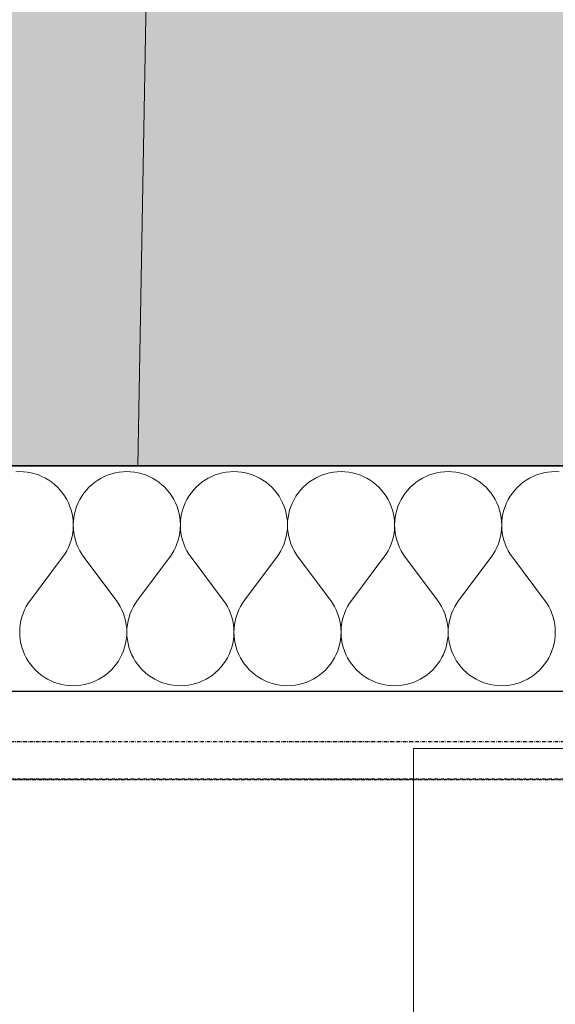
# Model space of a CAD drawing. Header units: millimetres. Extents: x -28761 to 4793, y -4271 to 20239.
# Tile 7 of 256: x -20190 to -19810, y -33 to 667. Entities that reach past the tile are written whole.
import ezdxf

# ---------------------------------------------------------------- set-up
doc = ezdxf.new("R2010")
doc.units = ezdxf.units.MM
doc.header["$MEASUREMENT"] = 0
doc.linetypes.add('Wipeout_Contour', pattern=[1000, 0, -1000])
doc.linetypes.add('Čerchovaná M', pattern=[4.5, 2.5, -0.85, 0.3, -0.85])
for name, color, linetype in [('5._POHLED ZÁPADNÍ_1_2D prvky - obecné', 7, 'Continuous'), ('5._POHLED ZÁPADNÍ_1_Konstrukce - nenosné', 7, 'Continuous'), ('5._POHLED ZÁPADNÍ_1_Konstrukce - nosné', 7, 'Continuous'), ('5._POHLED ZÁPADNÍ_1_Nové_Konstrukce - nosné', 7, 'Continuous'), ('5._POHLED ZÁPADNÍ_1_Nové_Výplně – Řezové', 7, 'Continuous'), ('5._POHLED ZÁPADNÍ_1_TZB - elektroinstalace', 7, 'Continuous'), ('5._POHLED ZÁPADNÍ_1_Výplně – Řezové', 7, 'Continuous')]:
    doc.layers.add(name, color=color, linetype=linetype)

# ---------------------------------------------------------------- blocks, each defined once
blk = doc.blocks.new('*X1', base_point=(-30186.65, -6515.26))
at = {"layer": '5._POHLED ZÁPADNÍ_1_Nové_Výplně – Řezové', "color": 21, "linetype": 'Continuous', "lineweight": 20, "true_color": 0xffaaaa}
for p, q in [((-20190.48, 345.92), (-20193.19, 345.82)), ((-20187.76, 345.82), (-20190.48, 345.92)), ((-20185.05, 345.53), (-20187.76, 345.82)), ((-20182.38, 345.05), (-20185.05, 345.53)), ((-20179.74, 344.37), (-20182.38, 345.05)), ((-20177.16, 343.51), (-20179.74, 344.37)), ((-20174.64, 342.47), (-20177.16, 343.51)), ((-20127.6, 343.51), (-20130.12, 342.47)), ((-20125.02, 344.37), (-20127.6, 343.51)), ((-20122.39, 345.05), (-20125.02, 344.37)), ((-20119.71, 345.53), (-20122.39, 345.05)), ((-20117, 345.82), (-20119.71, 345.53)), ((-20114.29, 345.92), (-20117, 345.82)), ((-20111.57, 345.82), (-20114.29, 345.92)), ((-20108.86, 345.53), (-20111.57, 345.82)), ((-20106.18, 345.05), (-20108.86, 345.53)), ((-20103.55, 344.37), (-20106.18, 345.05)), ((-20100.97, 343.51), (-20103.55, 344.37)), ((-20098.45, 342.47), (-20100.97, 343.51)), ((-20051.41, 343.51), (-20053.93, 342.47)), ((-20048.83, 344.37), (-20051.41, 343.51)), ((-20046.2, 345.05), (-20048.83, 344.37)), ((-20043.52, 345.53), (-20046.2, 345.05)), ((-20040.81, 345.82), (-20043.52, 345.53)), ((-20038.1, 345.92), (-20040.81, 345.82)), ((-20035.38, 345.82), (-20038.1, 345.92)), ((-20032.67, 345.53), (-20035.38, 345.82)), ((-20029.99, 345.05), (-20032.67, 345.53)), ((-20027.36, 344.37), (-20029.99, 345.05)), ((-20024.78, 343.51), (-20027.36, 344.37)), ((-20022.26, 342.47), (-20024.78, 343.51)), ((-19975.22, 343.51), (-19977.74, 342.47)), ((-19972.64, 344.37), (-19975.22, 343.51)), ((-19970.01, 345.05), (-19972.64, 344.37)), ((-19967.33, 345.53), (-19970.01, 345.05)), ((-19964.62, 345.82), (-19967.33, 345.53)), ((-19961.9, 345.92), (-19964.62, 345.82)), ((-19959.19, 345.82), (-19961.9, 345.92)), ((-19956.48, 345.53), (-19959.19, 345.82)), ((-19953.8, 345.05), (-19956.48, 345.53)), ((-19951.17, 344.37), (-19953.8, 345.05)), ((-19948.59, 343.51), (-19951.17, 344.37)), ((-19946.07, 342.47), (-19948.59, 343.51)), ((-19899.03, 343.51), (-19901.55, 342.47)), ((-19896.45, 344.37), (-19899.03, 343.51)), ((-19893.82, 345.05), (-19896.45, 344.37)), ((-19891.14, 345.53), (-19893.82, 345.05)), ((-19888.43, 345.82), (-19891.14, 345.53)), ((-19885.71, 345.92), (-19888.43, 345.82)), ((-19883, 345.82), (-19885.71, 345.92)), ((-19880.29, 345.53), (-19883, 345.82)), ((-19877.61, 345.05), (-19880.29, 345.53)), ((-19874.98, 344.37), (-19877.61, 345.05)), ((-19872.4, 343.51), (-19874.98, 344.37)), ((-19869.88, 342.47), (-19872.4, 343.51)), ((-19822.84, 343.51), (-19825.36, 342.47)), ((-19820.26, 344.37), (-19822.84, 343.51)), ((-19817.62, 345.05), (-19820.26, 344.37)), ((-19814.95, 345.53), (-19817.62, 345.05)), ((-19812.24, 345.82), (-19814.95, 345.53)), ((-19809.52, 345.92), (-19812.24, 345.82)), ((-19806.81, 345.82), (-19809.52, 345.92)), ((-20172.21, 341.25), (-20174.64, 342.47)), ((-20169.87, 339.86), (-20172.21, 341.25)), ((-20167.64, 338.31), (-20169.87, 339.86)), ((-20165.52, 336.6), (-20167.64, 338.31)), ((-20163.53, 334.75), (-20165.52, 336.6)), ((-20139.24, 336.6), (-20141.23, 334.75)), ((-20137.12, 338.31), (-20139.24, 336.6)), ((-20134.89, 339.86), (-20137.12, 338.31)), ((-20132.55, 341.25), (-20134.89, 339.86)), ((-20130.12, 342.47), (-20132.55, 341.25)), ((-20096.02, 341.25), (-20098.45, 342.47)), ((-20093.68, 339.86), (-20096.02, 341.25)), ((-20091.45, 338.31), (-20093.68, 339.86)), ((-20089.33, 336.6), (-20091.45, 338.31)), ((-20087.34, 334.75), (-20089.33, 336.6)), ((-20063.05, 336.6), (-20065.04, 334.75)), ((-20060.93, 338.31), (-20063.05, 336.6)), ((-20058.7, 339.86), (-20060.93, 338.31)), ((-20056.36, 341.25), (-20058.7, 339.86)), ((-20053.93, 342.47), (-20056.36, 341.25)), ((-20019.83, 341.25), (-20022.26, 342.47)), ((-20017.49, 339.86), (-20019.83, 341.25)), ((-20015.26, 338.31), (-20017.49, 339.86)), ((-20013.14, 336.6), (-20015.26, 338.31)), ((-20011.15, 334.75), (-20013.14, 336.6)), ((-19986.86, 336.6), (-19988.85, 334.75)), ((-19984.74, 338.31), (-19986.86, 336.6)), ((-19982.51, 339.86), (-19984.74, 338.31)), ((-19980.17, 341.25), (-19982.51, 339.86)), ((-19977.74, 342.47), (-19980.17, 341.25)), ((-19943.64, 341.25), (-19946.07, 342.47)), ((-19941.3, 339.86), (-19943.64, 341.25)), ((-19939.07, 338.31), (-19941.3, 339.86)), ((-19936.95, 336.6), (-19939.07, 338.31)), ((-19934.96, 334.75), (-19936.95, 336.6)), ((-19910.67, 336.6), (-19912.66, 334.75)), ((-19908.55, 338.31), (-19910.67, 336.6)), ((-19906.32, 339.86), (-19908.55, 338.31)), ((-19903.98, 341.25), (-19906.32, 339.86)), ((-19901.55, 342.47), (-19903.98, 341.25)), ((-19867.45, 341.25), (-19869.88, 342.47)), ((-19865.11, 339.86), (-19867.45, 341.25)), ((-19862.88, 338.31), (-19865.11, 339.86)), ((-19860.76, 336.6), (-19862.88, 338.31)), ((-19858.77, 334.75), (-19860.76, 336.6)), ((-19834.48, 336.6), (-19836.47, 334.75)), ((-19832.36, 338.31), (-19834.48, 336.6)), ((-19830.13, 339.86), (-19832.36, 338.31)), ((-19827.79, 341.25), (-19830.13, 339.86)), ((-19825.36, 342.47), (-19827.79, 341.25)), ((-20161.68, 332.76), (-20163.53, 334.75)), ((-20159.97, 330.64), (-20161.68, 332.76)), ((-20158.42, 328.4), (-20159.97, 330.64)), ((-20144.79, 330.64), (-20146.34, 328.4)), ((-20143.08, 332.76), (-20144.79, 330.64)), ((-20141.23, 334.75), (-20143.08, 332.76)), ((-20085.49, 332.76), (-20087.34, 334.75)), ((-20083.78, 330.64), (-20085.49, 332.76)), ((-20082.23, 328.4), (-20083.78, 330.64)), ((-20068.6, 330.64), (-20070.15, 328.4)), ((-20066.89, 332.76), (-20068.6, 330.64)), ((-20065.04, 334.75), (-20066.89, 332.76)), ((-20009.3, 332.76), (-20011.15, 334.75)), ((-20007.59, 330.64), (-20009.3, 332.76)), ((-20006.04, 328.4), (-20007.59, 330.64)), ((-19992.41, 330.64), (-19993.96, 328.4)), ((-19990.7, 332.76), (-19992.41, 330.64)), ((-19988.85, 334.75), (-19990.7, 332.76)), ((-19933.11, 332.76), (-19934.96, 334.75)), ((-19931.4, 330.64), (-19933.11, 332.76)), ((-19929.85, 328.4), (-19931.4, 330.64)), ((-19916.22, 330.64), (-19917.77, 328.4)), ((-19914.51, 332.76), (-19916.22, 330.64)), ((-19912.66, 334.75), (-19914.51, 332.76)), ((-19856.92, 332.76), (-19858.77, 334.75)), ((-19855.21, 330.64), (-19856.92, 332.76)), ((-19853.66, 328.4), (-19855.21, 330.64)), ((-19840.03, 330.64), (-19841.58, 328.4)), ((-19838.32, 332.76), (-19840.03, 330.64)), ((-19836.47, 334.75), (-19838.32, 332.76)), ((-20157.03, 326.06), (-20158.42, 328.4)), ((-20155.82, 323.63), (-20157.03, 326.06)), ((-20154.78, 321.12), (-20155.82, 323.63)), ((-20148.95, 323.63), (-20149.99, 321.12)), ((-20147.73, 326.06), (-20148.95, 323.63)), ((-20146.34, 328.4), (-20147.73, 326.06)), ((-20080.84, 326.06), (-20082.23, 328.4)), ((-20079.63, 323.63), (-20080.84, 326.06)), ((-20078.59, 321.12), (-20079.63, 323.63)), ((-20072.76, 323.63), (-20073.8, 321.12)), ((-20071.54, 326.06), (-20072.76, 323.63)), ((-20070.15, 328.4), (-20071.54, 326.06)), ((-20004.65, 326.06), (-20006.04, 328.4)), ((-20003.44, 323.63), (-20004.65, 326.06)), ((-20002.4, 321.12), (-20003.44, 323.63)), ((-19996.56, 323.63), (-19997.6, 321.12)), ((-19995.35, 326.06), (-19996.56, 323.63)), ((-19993.96, 328.4), (-19995.35, 326.06)), ((-19928.46, 326.06), (-19929.85, 328.4)), ((-19927.24, 323.63), (-19928.46, 326.06)), ((-19926.2, 321.12), (-19927.24, 323.63)), ((-19920.37, 323.63), (-19921.41, 321.12)), ((-19919.16, 326.06), (-19920.37, 323.63)), ((-19917.77, 328.4), (-19919.16, 326.06)), ((-19852.27, 326.06), (-19853.66, 328.4)), ((-19851.05, 323.63), (-19852.27, 326.06)), ((-19850.01, 321.12), (-19851.05, 323.63)), ((-19844.18, 323.63), (-19845.22, 321.12)), ((-19842.97, 326.06), (-19844.18, 323.63)), ((-19841.58, 328.4), (-19842.97, 326.06)), ((-20153.92, 318.53), (-20154.78, 321.12)), ((-20153.25, 315.9), (-20153.92, 318.53)), ((-20152.77, 313.22), (-20153.25, 315.9)), ((-20151.51, 315.9), (-20152, 313.22)), ((-20150.84, 318.53), (-20151.51, 315.9)), ((-20149.99, 321.12), (-20150.84, 318.53)), ((-20077.73, 318.53), (-20078.59, 321.12)), ((-20077.06, 315.9), (-20077.73, 318.53)), ((-20076.58, 313.22), (-20077.06, 315.9)), ((-20075.32, 315.9), (-20075.81, 313.22)), ((-20074.65, 318.53), (-20075.32, 315.9)), ((-20073.8, 321.12), (-20074.65, 318.53)), ((-20001.54, 318.53), (-20002.4, 321.12)), ((-20000.87, 315.9), (-20001.54, 318.53)), ((-20000.38, 313.22), (-20000.87, 315.9)), ((-19999.13, 315.9), (-19999.62, 313.22)), ((-19998.46, 318.53), (-19999.13, 315.9)), ((-19997.6, 321.12), (-19998.46, 318.53)), ((-19925.35, 318.53), (-19926.2, 321.12)), ((-19924.68, 315.9), (-19925.35, 318.53)), ((-19924.19, 313.22), (-19924.68, 315.9)), ((-19922.94, 315.9), (-19923.42, 313.22)), ((-19922.27, 318.53), (-19922.94, 315.9)), ((-19921.41, 321.12), (-19922.27, 318.53)), ((-19849.16, 318.53), (-19850.01, 321.12)), ((-19848.49, 315.9), (-19849.16, 318.53)), ((-19848, 313.22), (-19848.49, 315.9)), ((-19846.75, 315.9), (-19847.23, 313.22)), ((-19846.08, 318.53), (-19846.75, 315.9)), ((-19845.22, 321.12), (-19846.08, 318.53)), ((-20152.48, 310.52), (-20152.77, 313.22)), ((-20152.38, 307.8), (-20152.48, 310.52)), ((-20152.29, 310.52), (-20152.38, 307.8)), ((-20152, 313.22), (-20152.29, 310.52)), ((-20076.29, 310.52), (-20076.58, 313.22)), ((-20076.19, 307.8), (-20076.29, 310.52)), ((-20076.1, 310.52), (-20076.19, 307.8)), ((-20075.81, 313.22), (-20076.1, 310.52)), ((-20000.1, 310.52), (-20000.38, 313.22)), ((-20000, 307.8), (-20000.1, 310.52)), ((-19999.9, 310.52), (-20000, 307.8)), ((-19999.62, 313.22), (-19999.9, 310.52)), ((-19923.9, 310.52), (-19924.19, 313.22)), ((-19923.81, 307.8), (-19923.9, 310.52)), ((-19923.71, 310.52), (-19923.81, 307.8)), ((-19923.42, 313.22), (-19923.71, 310.52)), ((-19847.71, 310.52), (-19848, 313.22)), ((-19847.62, 307.8), (-19847.71, 310.52)), ((-19847.52, 310.52), (-19847.62, 307.8)), ((-19847.23, 313.22), (-19847.52, 310.52)), ((-20153.26, 299.7), (-20152.77, 302.37)), ((-20152.77, 302.37), (-20152.48, 305.08)), ((-20152.48, 305.08), (-20152.38, 307.8)), ((-20152.38, 307.8), (-20152.28, 305.08)), ((-20152.28, 305.08), (-20151.99, 302.37)), ((-20151.99, 302.37), (-20151.5, 299.7)), ((-20077.07, 299.7), (-20076.58, 302.37)), ((-20076.58, 302.37), (-20076.29, 305.08)), ((-20076.29, 305.08), (-20076.19, 307.8)), ((-20076.19, 307.8), (-20076.09, 305.08)), ((-20076.09, 305.08), (-20075.8, 302.37)), ((-20075.8, 302.37), (-20075.31, 299.7)), ((-20000.88, 299.7), (-20000.39, 302.37)), ((-20000.39, 302.37), (-20000.1, 305.08)), ((-20000.1, 305.08), (-20000, 307.8)), ((-20000, 307.8), (-19999.9, 305.08)), ((-19999.9, 305.08), (-19999.61, 302.37)), ((-19999.61, 302.37), (-19999.12, 299.7)), ((-19924.69, 299.7), (-19924.2, 302.37)), ((-19924.2, 302.37), (-19923.91, 305.08)), ((-19923.91, 305.08), (-19923.81, 307.8)), ((-19923.81, 307.8), (-19923.71, 305.08)), ((-19923.71, 305.08), (-19923.42, 302.37)), ((-19923.42, 302.37), (-19922.93, 299.7)), ((-19848.5, 299.7), (-19848.01, 302.37)), ((-19848.01, 302.37), (-19847.72, 305.08)), ((-19847.72, 305.08), (-19847.62, 307.8)), ((-19847.62, 307.8), (-19847.52, 305.08)), ((-19847.52, 305.08), (-19847.23, 302.37)), ((-19847.23, 302.37), (-19846.74, 299.7)), ((-20155.84, 291.97), (-20154.79, 294.48)), ((-20154.79, 294.48), (-20153.93, 297.06)), ((-20153.93, 297.06), (-20153.26, 299.7)), ((-20151.5, 299.7), (-20150.83, 297.06)), ((-20150.83, 297.06), (-20149.97, 294.48)), ((-20149.97, 294.48), (-20148.93, 291.97)), ((-20079.65, 291.97), (-20078.6, 294.48)), ((-20078.6, 294.48), (-20077.74, 297.06)), ((-20077.74, 297.06), (-20077.07, 299.7)), ((-20075.31, 299.7), (-20074.64, 297.06)), ((-20074.64, 297.06), (-20073.78, 294.48)), ((-20073.78, 294.48), (-20072.73, 291.97)), ((-20003.46, 291.97), (-20002.41, 294.48)), ((-20002.41, 294.48), (-20001.55, 297.06)), ((-20001.55, 297.06), (-20000.88, 299.7)), ((-19999.12, 299.7), (-19998.45, 297.06)), ((-19998.45, 297.06), (-19997.59, 294.48)), ((-19997.59, 294.48), (-19996.54, 291.97)), ((-19927.27, 291.97), (-19926.22, 294.48)), ((-19926.22, 294.48), (-19925.36, 297.06)), ((-19925.36, 297.06), (-19924.69, 299.7)), ((-19922.93, 299.7), (-19922.26, 297.06)), ((-19922.26, 297.06), (-19921.4, 294.48)), ((-19921.4, 294.48), (-19920.35, 291.97)), ((-19851.07, 291.97), (-19850.03, 294.48)), ((-19850.03, 294.48), (-19849.17, 297.06)), ((-19849.17, 297.06), (-19848.5, 299.7)), ((-19846.74, 299.7), (-19846.07, 297.06)), ((-19846.07, 297.06), (-19845.21, 294.48)), ((-19845.21, 294.48), (-19844.16, 291.97)), ((-20158.45, 287.2), (-20157.06, 289.54)), ((-20157.06, 289.54), (-20155.84, 291.97)), ((-20148.93, 291.97), (-20147.71, 289.54)), ((-20147.71, 289.54), (-20146.32, 287.2)), ((-20082.26, 287.2), (-20080.87, 289.54)), ((-20080.87, 289.54), (-20079.65, 291.97)), ((-20072.73, 291.97), (-20071.52, 289.54)), ((-20071.52, 289.54), (-20070.12, 287.2)), ((-20006.07, 287.2), (-20004.68, 289.54)), ((-20004.68, 289.54), (-20003.46, 291.97)), ((-19996.54, 291.97), (-19995.32, 289.54)), ((-19995.32, 289.54), (-19993.93, 287.2)), ((-19929.88, 287.2), (-19928.48, 289.54)), ((-19928.48, 289.54), (-19927.27, 291.97)), ((-19920.35, 291.97), (-19919.13, 289.54)), ((-19919.13, 289.54), (-19917.74, 287.2)), ((-19853.68, 287.2), (-19852.29, 289.54)), ((-19852.29, 289.54), (-19851.07, 291.97)), ((-19844.16, 291.97), (-19842.94, 289.54)), ((-19842.94, 289.54), (-19841.55, 287.2)), ((-20182.86, 254.49), (-20160, 284.96)), ((-20160, 284.96), (-20158.45, 287.2)), ((-20146.32, 287.2), (-20144.76, 284.96)), ((-20121.9, 254.49), (-20144.76, 284.96)), ((-20106.67, 254.49), (-20083.81, 284.96)), ((-20083.81, 284.96), (-20082.26, 287.2)), ((-20070.12, 287.2), (-20068.57, 284.96)), ((-20045.71, 254.49), (-20068.57, 284.96)), ((-20030.48, 254.49), (-20007.62, 284.96)), ((-20007.62, 284.96), (-20006.07, 287.2)), ((-19993.93, 287.2), (-19992.38, 284.96)), ((-19969.52, 254.49), (-19992.38, 284.96)), ((-19954.29, 254.49), (-19931.43, 284.96)), ((-19931.43, 284.96), (-19929.88, 287.2)), ((-19917.74, 287.2), (-19916.19, 284.96)), ((-19893.33, 254.49), (-19916.19, 284.96)), ((-19878.1, 254.49), (-19855.24, 284.96)), ((-19855.24, 284.96), (-19853.68, 287.2)), ((-19841.55, 287.2), (-19840, 284.96)), ((-19817.14, 254.49), (-19840, 284.96)), ((-20184.41, 252.25), (-20185.8, 249.92)), ((-20182.86, 254.49), (-20184.41, 252.25)), ((-20120.35, 252.25), (-20121.9, 254.49)), ((-20118.96, 249.92), (-20120.35, 252.25)), ((-20108.22, 252.25), (-20109.61, 249.92)), ((-20106.67, 254.49), (-20108.22, 252.25)), ((-20044.16, 252.25), (-20045.71, 254.49)), ((-20042.77, 249.92), (-20044.16, 252.25)), ((-20032.03, 252.25), (-20033.42, 249.92)), ((-20030.48, 254.49), (-20032.03, 252.25)), ((-19967.97, 252.25), (-19969.52, 254.49)), ((-19966.58, 249.92), (-19967.97, 252.25)), ((-19955.84, 252.25), (-19957.23, 249.92)), ((-19954.29, 254.49), (-19955.84, 252.25)), ((-19891.78, 252.25), (-19893.33, 254.49)), ((-19890.39, 249.92), (-19891.78, 252.25)), ((-19879.65, 252.25), (-19881.04, 249.92)), ((-19878.1, 254.49), (-19879.65, 252.25)), ((-19815.59, 252.25), (-19817.14, 254.49)), ((-19814.2, 249.92), (-19815.59, 252.25)), ((-20187.02, 247.48), (-20188.06, 244.97)), ((-20185.8, 249.92), (-20187.02, 247.48)), ((-20117.74, 247.48), (-20118.96, 249.92)), ((-20116.7, 244.97), (-20117.74, 247.48)), ((-20110.83, 247.48), (-20111.87, 244.97)), ((-20109.61, 249.92), (-20110.83, 247.48)), ((-20041.55, 247.48), (-20042.77, 249.92)), ((-20040.51, 244.97), (-20041.55, 247.48)), ((-20034.64, 247.48), (-20035.68, 244.97)), ((-20033.42, 249.92), (-20034.64, 247.48)), ((-19965.36, 247.48), (-19966.58, 249.92)), ((-19964.32, 244.97), (-19965.36, 247.48)), ((-19958.45, 247.48), (-19959.49, 244.97)), ((-19957.23, 249.92), (-19958.45, 247.48)), ((-19889.17, 247.48), (-19890.39, 249.92)), ((-19888.13, 244.97), (-19889.17, 247.48)), ((-19882.26, 247.48), (-19883.3, 244.97)), ((-19881.04, 249.92), (-19882.26, 247.48)), ((-19812.98, 247.48), (-19814.2, 249.92)), ((-19811.94, 244.97), (-19812.98, 247.48)), ((-20189.6, 239.76), (-20190.08, 237.08)), ((-20188.92, 242.39), (-20189.6, 239.76)), ((-20188.06, 244.97), (-20188.92, 242.39)), ((-20115.84, 242.39), (-20116.7, 244.97)), ((-20115.16, 239.76), (-20115.84, 242.39)), ((-20114.68, 237.08), (-20115.16, 239.76)), ((-20113.41, 239.76), (-20113.89, 237.08)), ((-20112.73, 242.39), (-20113.41, 239.76)), ((-20111.87, 244.97), (-20112.73, 242.39)), ((-20039.65, 242.39), (-20040.51, 244.97)), ((-20038.97, 239.76), (-20039.65, 242.39)), ((-20038.49, 237.08), (-20038.97, 239.76)), ((-20037.22, 239.76), (-20037.7, 237.08)), ((-20036.54, 242.39), (-20037.22, 239.76)), ((-20035.68, 244.97), (-20036.54, 242.39)), ((-19963.46, 242.39), (-19964.32, 244.97)), ((-19962.78, 239.76), (-19963.46, 242.39)), ((-19962.3, 237.08), (-19962.78, 239.76)), ((-19961.03, 239.76), (-19961.51, 237.08)), ((-19960.35, 242.39), (-19961.03, 239.76)), ((-19959.49, 244.97), (-19960.35, 242.39)), ((-19887.27, 242.39), (-19888.13, 244.97)), ((-19886.59, 239.76), (-19887.27, 242.39)), ((-19886.11, 237.08), (-19886.59, 239.76)), ((-19884.84, 239.76), (-19885.32, 237.08)), ((-19884.16, 242.39), (-19884.84, 239.76)), ((-19883.3, 244.97), (-19884.16, 242.39)), ((-19811.08, 242.39), (-19811.94, 244.97)), ((-19810.4, 239.76), (-19811.08, 242.39)), ((-19809.92, 237.08), (-19810.4, 239.76)), ((-20190.38, 234.37), (-20190.48, 231.66)), ((-20190.48, 231.66), (-20190.38, 228.94)), ((-20190.08, 237.08), (-20190.38, 234.37)), ((-20114.38, 234.37), (-20114.68, 237.08)), ((-20114.29, 231.66), (-20114.38, 234.37)), ((-20114.38, 228.94), (-20114.29, 231.66)), ((-20114.19, 234.37), (-20114.29, 231.66)), ((-20114.29, 231.66), (-20114.19, 228.94)), ((-20113.89, 237.08), (-20114.19, 234.37)), ((-20038.19, 234.37), (-20038.49, 237.08)), ((-20038.1, 231.66), (-20038.19, 234.37)), ((-20038.19, 228.94), (-20038.1, 231.66)), ((-20038, 234.37), (-20038.1, 231.66)), ((-20038.1, 231.66), (-20038, 228.94)), ((-20037.7, 237.08), (-20038, 234.37)), ((-19962, 234.37), (-19962.3, 237.08)), ((-19961.9, 231.66), (-19962, 234.37)), ((-19962, 228.94), (-19961.9, 231.66)), ((-19961.81, 234.37), (-19961.9, 231.66)), ((-19961.9, 231.66), (-19961.81, 228.94)), ((-19961.51, 237.08), (-19961.81, 234.37)), ((-19885.81, 234.37), (-19886.11, 237.08)), ((-19885.71, 231.66), (-19885.81, 234.37)), ((-19885.81, 228.94), (-19885.71, 231.66)), ((-19885.62, 234.37), (-19885.71, 231.66)), ((-19885.71, 231.66), (-19885.62, 228.94)), ((-19885.32, 237.08), (-19885.62, 234.37)), ((-19809.62, 234.37), (-19809.92, 237.08)), ((-19809.52, 231.66), (-19809.62, 234.37)), ((-19809.62, 228.94), (-19809.52, 231.66)), ((-20190.38, 228.94), (-20190.09, 226.23)), ((-20190.09, 226.23), (-20189.61, 223.55)), ((-20115.15, 223.55), (-20114.67, 226.23)), ((-20114.67, 226.23), (-20114.38, 228.94)), ((-20114.19, 228.94), (-20113.9, 226.23)), ((-20113.9, 226.23), (-20113.42, 223.55)), ((-20038.96, 223.55), (-20038.48, 226.23)), ((-20038.48, 226.23), (-20038.19, 228.94)), ((-20038, 228.94), (-20037.71, 226.23)), ((-20037.71, 226.23), (-20037.23, 223.55)), ((-19962.77, 223.55), (-19962.29, 226.23)), ((-19962.29, 226.23), (-19962, 228.94)), ((-19961.81, 228.94), (-19961.52, 226.23)), ((-19961.52, 226.23), (-19961.04, 223.55)), ((-19886.58, 223.55), (-19886.1, 226.23)), ((-19886.1, 226.23), (-19885.81, 228.94)), ((-19885.62, 228.94), (-19885.33, 226.23)), ((-19885.33, 226.23), (-19884.85, 223.55)), ((-19810.39, 223.55), (-19809.91, 226.23)), ((-19809.91, 226.23), (-19809.62, 228.94)), ((-20189.61, 223.55), (-20188.94, 220.92)), ((-20188.94, 220.92), (-20188.08, 218.34)), ((-20188.08, 218.34), (-20187.04, 215.82)), ((-20117.72, 215.82), (-20116.68, 218.34)), ((-20116.68, 218.34), (-20115.82, 220.92)), ((-20115.82, 220.92), (-20115.15, 223.55)), ((-20113.42, 223.55), (-20112.75, 220.92)), ((-20112.75, 220.92), (-20111.89, 218.34)), ((-20111.89, 218.34), (-20110.85, 215.82)), ((-20041.53, 215.82), (-20040.49, 218.34)), ((-20040.49, 218.34), (-20039.63, 220.92)), ((-20039.63, 220.92), (-20038.96, 223.55)), ((-20037.23, 223.55), (-20036.56, 220.92)), ((-20036.56, 220.92), (-20035.7, 218.34)), ((-20035.7, 218.34), (-20034.66, 215.82)), ((-19965.34, 215.82), (-19964.3, 218.34)), ((-19964.3, 218.34), (-19963.44, 220.92)), ((-19963.44, 220.92), (-19962.77, 223.55)), ((-19961.04, 223.55), (-19960.37, 220.92)), ((-19960.37, 220.92), (-19959.51, 218.34)), ((-19959.51, 218.34), (-19958.47, 215.82)), ((-19889.15, 215.82), (-19888.11, 218.34)), ((-19888.11, 218.34), (-19887.25, 220.92)), ((-19887.25, 220.92), (-19886.58, 223.55)), ((-19884.85, 223.55), (-19884.18, 220.92)), ((-19884.18, 220.92), (-19883.32, 218.34)), ((-19883.32, 218.34), (-19882.28, 215.82)), ((-19812.96, 215.82), (-19811.92, 218.34)), ((-19811.92, 218.34), (-19811.06, 220.92)), ((-19811.06, 220.92), (-19810.39, 223.55)), ((-20187.04, 215.82), (-20185.82, 213.39)), ((-20185.82, 213.39), (-20184.44, 211.05)), ((-20184.44, 211.05), (-20182.89, 208.81)), ((-20121.88, 208.81), (-20120.32, 211.05)), ((-20120.32, 211.05), (-20118.94, 213.39)), ((-20118.94, 213.39), (-20117.72, 215.82)), ((-20110.85, 215.82), (-20109.63, 213.39)), ((-20109.63, 213.39), (-20108.25, 211.05)), ((-20108.25, 211.05), (-20106.7, 208.81)), ((-20045.69, 208.81), (-20044.13, 211.05)), ((-20044.13, 211.05), (-20042.75, 213.39)), ((-20042.75, 213.39), (-20041.53, 215.82)), ((-20034.66, 215.82), (-20033.44, 213.39)), ((-20033.44, 213.39), (-20032.06, 211.05)), ((-20032.06, 211.05), (-20030.51, 208.81)), ((-19969.49, 208.81), (-19967.94, 211.05)), ((-19967.94, 211.05), (-19966.56, 213.39)), ((-19966.56, 213.39), (-19965.34, 215.82)), ((-19958.47, 215.82), (-19957.25, 213.39)), ((-19957.25, 213.39), (-19955.87, 211.05)), ((-19955.87, 211.05), (-19954.31, 208.81)), ((-19893.3, 208.81), (-19891.75, 211.05)), ((-19891.75, 211.05), (-19890.37, 213.39)), ((-19890.37, 213.39), (-19889.15, 215.82)), ((-19882.28, 215.82), (-19881.06, 213.39)), ((-19881.06, 213.39), (-19879.68, 211.05)), ((-19879.68, 211.05), (-19878.12, 208.81)), ((-19817.11, 208.81), (-19815.56, 211.05)), ((-19815.56, 211.05), (-19814.18, 213.39)), ((-19814.18, 213.39), (-19812.96, 215.82)), ((-20182.89, 208.81), (-20181.18, 206.69)), ((-20181.18, 206.69), (-20179.33, 204.7)), ((-20179.33, 204.7), (-20177.34, 202.85)), ((-20127.43, 202.85), (-20125.43, 204.7)), ((-20125.43, 204.7), (-20123.58, 206.69)), ((-20123.58, 206.69), (-20121.88, 208.81)), ((-20106.7, 208.81), (-20104.99, 206.69)), ((-20104.99, 206.69), (-20103.14, 204.7)), ((-20103.14, 204.7), (-20101.15, 202.85)), ((-20051.24, 202.85), (-20049.24, 204.7)), ((-20049.24, 204.7), (-20047.39, 206.69)), ((-20047.39, 206.69), (-20045.69, 208.81)), ((-20030.51, 208.81), (-20028.8, 206.69)), ((-20028.8, 206.69), (-20026.95, 204.7)), ((-20026.95, 204.7), (-20024.96, 202.85)), ((-19975.04, 202.85), (-19973.05, 204.7)), ((-19973.05, 204.7), (-19971.2, 206.69)), ((-19971.2, 206.69), (-19969.49, 208.81)), ((-19954.31, 208.81), (-19952.61, 206.69)), ((-19952.61, 206.69), (-19950.76, 204.7)), ((-19950.76, 204.7), (-19948.76, 202.85)), ((-19898.85, 202.85), (-19896.86, 204.7)), ((-19896.86, 204.7), (-19895.01, 206.69)), ((-19895.01, 206.69), (-19893.3, 208.81)), ((-19878.12, 208.81), (-19876.42, 206.69)), ((-19876.42, 206.69), (-19874.57, 204.7)), ((-19874.57, 204.7), (-19872.57, 202.85)), ((-19822.66, 202.85), (-19820.67, 204.7)), ((-19820.67, 204.7), (-19818.82, 206.69)), ((-19818.82, 206.69), (-19817.11, 208.81)), ((-20177.34, 202.85), (-20175.22, 201.14)), ((-20175.22, 201.14), (-20172.98, 199.59)), ((-20172.98, 199.59), (-20170.64, 198.2)), ((-20170.64, 198.2), (-20168.21, 196.98)), ((-20168.21, 196.98), (-20165.7, 195.94)), ((-20139.06, 195.94), (-20136.55, 196.98)), ((-20136.55, 196.98), (-20134.12, 198.2)), ((-20134.12, 198.2), (-20131.78, 199.59)), ((-20131.78, 199.59), (-20129.54, 201.14)), ((-20129.54, 201.14), (-20127.43, 202.85)), ((-20101.15, 202.85), (-20099.03, 201.14)), ((-20099.03, 201.14), (-20096.79, 199.59)), ((-20096.79, 199.59), (-20094.45, 198.2)), ((-20094.45, 198.2), (-20092.02, 196.98)), ((-20092.02, 196.98), (-20089.51, 195.94)), ((-20062.87, 195.94), (-20060.36, 196.98)), ((-20060.36, 196.98), (-20057.93, 198.2)), ((-20057.93, 198.2), (-20055.59, 199.59)), ((-20055.59, 199.59), (-20053.35, 201.14)), ((-20053.35, 201.14), (-20051.24, 202.85)), ((-20024.96, 202.85), (-20022.84, 201.14)), ((-20022.84, 201.14), (-20020.6, 199.59)), ((-20020.6, 199.59), (-20018.26, 198.2)), ((-20018.26, 198.2), (-20015.83, 196.98)), ((-20015.83, 196.98), (-20013.32, 195.94)), ((-19986.68, 195.94), (-19984.17, 196.98)), ((-19984.17, 196.98), (-19981.74, 198.2)), ((-19981.74, 198.2), (-19979.4, 199.59)), ((-19979.4, 199.59), (-19977.16, 201.14)), ((-19977.16, 201.14), (-19975.04, 202.85)), ((-19948.76, 202.85), (-19946.65, 201.14)), ((-19946.65, 201.14), (-19944.41, 199.59)), ((-19944.41, 199.59), (-19942.07, 198.2)), ((-19942.07, 198.2), (-19939.64, 196.98)), ((-19939.64, 196.98), (-19937.13, 195.94)), ((-19910.49, 195.94), (-19907.98, 196.98)), ((-19907.98, 196.98), (-19905.55, 198.2)), ((-19905.55, 198.2), (-19903.21, 199.59)), ((-19903.21, 199.59), (-19900.97, 201.14)), ((-19900.97, 201.14), (-19898.85, 202.85)), ((-19872.57, 202.85), (-19870.46, 201.14)), ((-19870.46, 201.14), (-19868.22, 199.59)), ((-19868.22, 199.59), (-19865.88, 198.2)), ((-19865.88, 198.2), (-19863.45, 196.98)), ((-19863.45, 196.98), (-19860.94, 195.94)), ((-19834.3, 195.94), (-19831.79, 196.98)), ((-19831.79, 196.98), (-19829.36, 198.2)), ((-19829.36, 198.2), (-19827.02, 199.59)), ((-19827.02, 199.59), (-19824.78, 201.14)), ((-19824.78, 201.14), (-19822.66, 202.85)), ((-20165.7, 195.94), (-20163.12, 195.08)), ((-20163.12, 195.08), (-20160.48, 194.41)), ((-20160.48, 194.41), (-20157.8, 193.92)), ((-20157.8, 193.92), (-20155.1, 193.63)), ((-20155.1, 193.63), (-20152.38, 193.54)), ((-20152.38, 193.54), (-20149.66, 193.63)), ((-20149.66, 193.63), (-20146.96, 193.92)), ((-20146.96, 193.92), (-20144.28, 194.41)), ((-20144.28, 194.41), (-20141.64, 195.08)), ((-20141.64, 195.08), (-20139.06, 195.94)), ((-20089.51, 195.94), (-20086.93, 195.08)), ((-20086.93, 195.08), (-20084.29, 194.41)), ((-20084.29, 194.41), (-20081.61, 193.92)), ((-20081.61, 193.92), (-20078.91, 193.63)), ((-20078.91, 193.63), (-20076.19, 193.54)), ((-20076.19, 193.54), (-20073.47, 193.63)), ((-20073.47, 193.63), (-20070.77, 193.92)), ((-20070.77, 193.92), (-20068.09, 194.41)), ((-20068.09, 194.41), (-20065.45, 195.08)), ((-20065.45, 195.08), (-20062.87, 195.94)), ((-20013.32, 195.94), (-20010.74, 195.08)), ((-20010.74, 195.08), (-20008.1, 194.41)), ((-20008.1, 194.41), (-20005.42, 193.92)), ((-20005.42, 193.92), (-20002.72, 193.63)), ((-20002.72, 193.63), (-20000, 193.54)), ((-20000, 193.54), (-19997.28, 193.63)), ((-19997.28, 193.63), (-19994.58, 193.92)), ((-19994.58, 193.92), (-19991.9, 194.41)), ((-19991.9, 194.41), (-19989.26, 195.08)), ((-19989.26, 195.08), (-19986.68, 195.94)), ((-19937.13, 195.94), (-19934.55, 195.08)), ((-19934.55, 195.08), (-19931.91, 194.41)), ((-19931.91, 194.41), (-19929.23, 193.92)), ((-19929.23, 193.92), (-19926.53, 193.63)), ((-19926.53, 193.63), (-19923.81, 193.54)), ((-19923.81, 193.54), (-19921.09, 193.63)), ((-19921.09, 193.63), (-19918.39, 193.92)), ((-19918.39, 193.92), (-19915.71, 194.41)), ((-19915.71, 194.41), (-19913.07, 195.08)), ((-19913.07, 195.08), (-19910.49, 195.94)), ((-19860.94, 195.94), (-19858.36, 195.08)), ((-19858.36, 195.08), (-19855.72, 194.41)), ((-19855.72, 194.41), (-19853.04, 193.92)), ((-19853.04, 193.92), (-19850.34, 193.63)), ((-19850.34, 193.63), (-19847.62, 193.54)), ((-19847.62, 193.54), (-19844.9, 193.63)), ((-19844.9, 193.63), (-19842.2, 193.92)), ((-19842.2, 193.92), (-19839.52, 194.41)), ((-19839.52, 194.41), (-19836.88, 195.08)), ((-19836.88, 195.08), (-19834.3, 195.94))]:
    blk.add_line(p, q, dxfattribs=at)

msp = doc.modelspace()

# ---------------------------------------------------------------- hatches: boundary and pattern name
at = {"layer": '5._POHLED ZÁPADNÍ_1_Výplně – Řezové', "linetype": 'Continuous', "lineweight": 13}
for points in [[(-20099.89, 724.73), (-20481.55, 349.73), (-20106.49, 349.73)], [(-20474.94, 724.73), (-20481.55, 349.73), (-20099.89, 724.73)], [(-20106.49, 349.73), (-18851.3, 349.73), (-18851.3, 724.73), (-20099.89, 724.73)]]:
    msp.add_hatch(color=254, dxfattribs=at).paths.add_polyline_path(points)

# ---------------------------------------------------------------- linework, layer by layer
at = {"layer": '5._POHLED ZÁPADNÍ_1_2D prvky - obecné', "color": 8, "linetype": 'Continuous', "lineweight": 13}
msp.add_line((-20106.49, 349.73), (-20093.56, 1084.24), dxfattribs=at)
at = {"layer": '5._POHLED ZÁPADNÍ_1_Konstrukce - nosné', "color": 7, "linetype": 'Continuous', "lineweight": 50, "flags": 128}
for points in [[(-20481.55, 349.73), (-20106.49, 349.73)], [(-20106.49, 349.73), (-18851.3, 349.73)]]:
    msp.add_lwpolyline(points, dxfattribs=at)
at = {"layer": '5._POHLED ZÁPADNÍ_1_Nové_Konstrukce - nosné', "color": 1, "linetype": 'Čerchovaná M', "lineweight": 25}
for p, q in [((-16004.97, 127.04), (-20640.55, 127.04)), ((-16004.97, 126.95), (-20640.55, 126.96))]:
    msp.add_line(p, q, dxfattribs=at)
at = {"layer": '5._POHLED ZÁPADNÍ_1_Nové_Konstrukce - nosné', "color": 1, "linetype": 'Čerchovaná M', "lineweight": 25, "flags": 128}
for points in [[(-16004.97, 153.6), (-20640.55, 153.61)], [(-20640.55, 126.87), (-16004.97, 126.87)]]:
    msp.add_lwpolyline(points, dxfattribs=at)
at = {"layer": '5._POHLED ZÁPADNÍ_1_TZB - elektroinstalace', "color": 7, "linetype": 'Continuous', "lineweight": 20, "flags": 128}
msp.add_lwpolyline([(-18285.39, 148.76), (-19910.39, 148.76), (-19910.39, -101.24), (-18285.39, -101.24)], close=True, dxfattribs=at)

# ---------------------------------------------------------------- next in the draw order: wipeouts: each hides what was drawn before it
at = {"color": 254, "linetype": 'Wipeout_Contour', "lineweight": 0, "ltscale": 97848.650974}
msp.add_wipeout([(-20641.57, 349.73), (-20641.57, 189.73), (-18851.3, 189.73), (-18851.3, 339.73), (-18851.3, 349.73)], dxfattribs=at).dxf.layer = '5._POHLED ZÁPADNÍ_1_Nové_Výplně – Řezové'

# ---------------------------------------------------------------- next in the draw order: linework, layer by layer
at = {"layer": '5._POHLED ZÁPADNÍ_1_Nové_Konstrukce - nosné', "color": 1, "linetype": 'Continuous', "lineweight": 25, "flags": 128}
for points in [[(-18851.3, 349.73), (-20481.55, 349.73)], [(-20641.57, 189.73), (-18851.3, 189.73)]]:
    msp.add_lwpolyline(points, dxfattribs=at)

# ---------------------------------------------------------------- next in the draw order: block references
at = {"layer": '5._POHLED ZÁPADNÍ_1_Konstrukce - nenosné', "color": 9, "linetype": 'Continuous', "lineweight": 13}
msp.add_blockref('*X1', (-30186.65, -6515.26), dxfattribs=at)

doc.saveas('drawing.dxf')
